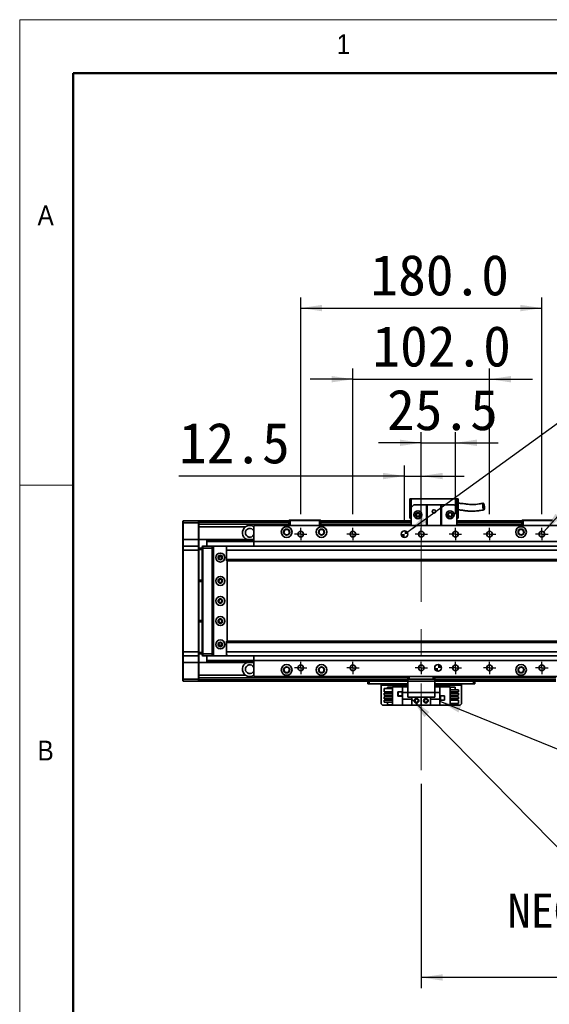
# Model space of a CAD drawing. Header units: millimetres. Extents: x 40 to 3320, y 40 to 2336.
# Tile 3 of 11: x 40 to 435, y 1600 to 2336. Entities that reach past the tile are written whole.
import ezdxf

# ---------------------------------------------------------------- set-up
doc = ezdxf.new("R2010")
doc.units = ezdxf.units.MM
doc.header["$LTSCALE"] = 8
doc.linetypes.add('CENTERX2', pattern=[20.32, 12.7, -2.54, 2.54, -2.54])
doc.layers.add('黑色实线', color=7, linetype='Continuous')
doc.styles.add('SLDTEXTSTYLE1', font='Gothic.ttf', dxfattribs={"width": 0.913})
doc.styles.add('SLDTEXTSTYLE8', font='txt')
doc.styles.add('SLDTEXTSTYLE9', font='txt', dxfattribs={"bigfont": 'bigfont'})
doc.dimstyles.new('SLDDIMSTYLE0', dxfattribs={"dimtxt": 30.4, "dimasz": 16, "dimexe": 0, "dimexo": 0.0625, "dimgap": 7.6, "dimtad": 2, "dimdec": 1, "dimrnd": 1e-09, "dimzin": 4, "dimdsep": 46, "dimtxsty": 'SLDTEXTSTYLE8', "dimsah": 1, "dimcen": 0.09, "dimadec": 0, "dimazin": 1, "dimtfac": 1, "dimtdec": 1, "dimtmove": 0, "dimatfit": 0, "dimfxl": 0, "dimfrac": 2, "dimtolj": 1, "dimtzin": 12, "dimarcsym": 0})
doc.dimstyles.new('SLDDIMSTYLE1', dxfattribs={"dimtxt": 30.4, "dimasz": 16, "dimexe": 0, "dimexo": 0.0625, "dimgap": 7.6, "dimtad": 2, "dimdec": 1, "dimrnd": 1e-09, "dimzin": 12, "dimdsep": 46, "dimtxsty": 'SLDTEXTSTYLE8', "dimsah": 1, "dimcen": 0.09, "dimadec": 0, "dimazin": 3, "dimtfac": 1, "dimtdec": 1, "dimtmove": 0, "dimatfit": 0, "dimfxl": 0, "dimfrac": 2, "dimtolj": 1, "dimtzin": 12, "dimarcsym": 0})
doc.dimstyles.new('SLDDIMSTYLE2', dxfattribs={"dimtxt": 0.18, "dimasz": 16, "dimexe": 0, "dimexo": 0.0625, "dimgap": 0, "dimtad": 0, "dimtih": 1, "dimtoh": 1, "dimdec": 0, "dimrnd": 1e-09, "dimzin": 0, "dimdsep": 46, "dimtxsty": 'Standard', "dimsah": 1, "dimcen": 0.09, "dimadec": 0, "dimazin": 0, "dimtfac": 16, "dimtdec": 0, "dimtofl": 0, "dimtmove": 0, "dimatfit": 3, "dimfxl": 0, "dimfrac": 2, "dimtolj": 1, "dimtzin": 0, "dimarcsym": 0})
doc.dimstyles.new('SLDDIMSTYLE3', dxfattribs={"dimtxt": 30.4, "dimasz": 16, "dimexe": 0, "dimexo": 0.0625, "dimgap": 7.6, "dimtad": 0, "dimtih": 1, "dimtoh": 1, "dimdec": 1, "dimrnd": 1e-09, "dimzin": 4, "dimdsep": 46, "dimtxsty": 'SLDTEXTSTYLE8', "dimsah": 1, "dimcen": 0, "dimadec": 0, "dimazin": 1, "dimtfac": 1, "dimtdec": 1, "dimtofl": 0, "dimtmove": 0, "dimatfit": 3, "dimfxl": 0, "dimfrac": 2, "dimtolj": 1, "dimtzin": 12, "dimarcsym": 0})
doc.dimstyles.new('SLDDIMSTYLE4', dxfattribs={"dimtxt": 30.4, "dimasz": 16, "dimexe": 0, "dimexo": 0.0625, "dimgap": 7.6, "dimtad": 0, "dimtih": 1, "dimtoh": 1, "dimdec": 1, "dimrnd": 1e-09, "dimzin": 12, "dimdsep": 46, "dimtxsty": 'SLDTEXTSTYLE8', "dimsah": 1, "dimcen": 0, "dimadec": 0, "dimazin": 3, "dimtfac": 1, "dimtdec": 1, "dimtofl": 0, "dimtmove": 0, "dimatfit": 3, "dimfxl": 0, "dimfrac": 2, "dimtolj": 1, "dimtzin": 12, "dimarcsym": 0})
doc.dimstyles.new('SLDDIMSTYLE5', dxfattribs={"dimtxt": 30.4, "dimasz": 16, "dimexe": 0, "dimexo": 0.0625, "dimgap": 7.6, "dimtad": 2, "dimdec": 1, "dimrnd": 1e-09, "dimzin": 4, "dimdsep": 46, "dimtxsty": 'SLDTEXTSTYLE8', "dimsah": 1, "dimcen": 0.09, "dimadec": 0, "dimazin": 1, "dimtfac": 1, "dimtdec": 1, "dimtofl": 0, "dimtmove": 0, "dimatfit": 3, "dimfxl": 0, "dimfrac": 2, "dimtolj": 1, "dimtzin": 12, "dimarcsym": 0})

# ---------------------------------------------------------------- blocks, each defined once
blk = doc.blocks.new('_D_14')
at = {"layer": '黑色实线'}
for p, q in [((288.8, 1966.33), (288.8, 2075.3)), ((390.8, 1966.33), (390.8, 2075.3)), ((288.8, 2067.3), (256.8, 2067.3)), ((288.8, 2067.3), (390.8, 2067.3)), ((390.8, 2067.3), (422.8, 2067.3))]:
    blk.add_line(p, q, dxfattribs=at)
for points in [[(288.8, 2067.3), (272.8, 2069.7), (272.8, 2064.9)], [(390.8, 2067.3), (406.8, 2064.9), (406.8, 2069.7)]]:
    blk.add_solid(points, dxfattribs=at)
at = {"layer": '黑色实线', "insert": (303.3, 2107.19), "char_height": 30.4, "attachment_point": 1, "style": 'SLDTEXTSTYLE8'}
blk.add_mtext('102.0', dxfattribs=at)
blk = doc.blocks.new('_D_15')
at = {"layer": '黑色实线'}
for p, q in [((249.8, 1966.33), (249.8, 2128.46)), ((429.8, 1966.33), (429.8, 2128.46)), ((249.8, 2120.46), (429.8, 2120.46))]:
    blk.add_line(p, q, dxfattribs=at)
for points in [[(249.8, 2120.46), (265.8, 2118.06), (265.8, 2122.86)], [(429.8, 2120.46), (413.8, 2122.86), (413.8, 2118.06)]]:
    blk.add_solid(points, dxfattribs=at)
at = {"layer": '黑色实线', "insert": (301.84, 2160.35), "char_height": 30.4, "attachment_point": 1, "style": 'SLDTEXTSTYLE8'}
blk.add_mtext('180.0', dxfattribs=at)
blk = doc.blocks.new('_D_16')
at = {"layer": '黑色实线'}
for p, q in [((339.8, 1966.33), (339.8, 2027.75)), ((365.3, 1966.33), (365.3, 2027.75)), ((339.8, 2019.75), (307.8, 2019.75)), ((339.8, 2019.75), (365.3, 2019.75)), ((365.3, 2019.75), (397.3, 2019.75))]:
    blk.add_line(p, q, dxfattribs=at)
for points in [[(339.8, 2019.75), (323.8, 2022.15), (323.8, 2017.35)], [(365.3, 2019.75), (381.3, 2017.35), (381.3, 2022.15)]]:
    blk.add_solid(points, dxfattribs=at)
at = {"layer": '黑色实线', "insert": (314.28, 2059.64), "char_height": 30.4, "attachment_point": 1, "style": 'SLDTEXTSTYLE8'}
blk.add_mtext('25.5', dxfattribs=at)
blk = doc.blocks.new('_D_17')
at = {"layer": '黑色实线'}
for p, q in [((327.3, 1961.69), (327.3, 2002.92)), ((339.8, 1966.33), (339.8, 2002.92)), ((327.3, 1994.92), (158.88, 1994.92)), ((327.3, 1994.92), (339.8, 1994.92)), ((339.8, 1994.92), (371.8, 1994.92))]:
    blk.add_line(p, q, dxfattribs=at)
for points in [[(327.3, 1994.92), (311.3, 1997.32), (311.3, 1992.52)], [(339.8, 1994.92), (355.8, 1992.52), (355.8, 1997.32)]]:
    blk.add_solid(points, dxfattribs=at)
at = {"layer": '黑色实线', "insert": (158.88, 2034.81), "char_height": 30.4, "attachment_point": 1, "style": 'SLDTEXTSTYLE8'}
blk.add_mtext('12.5', dxfattribs=at)
blk = doc.blocks.new('SW_SYMBOL_HOLE_DEPTH')
at = {"layer": '黑色实线', "color": 0}
for p, q in [((0, 7000), (6400, 7000)), ((3200, 7000), (3200, 600)), ((800, 4440), (3200, 600)), ((5600, 4440), (3200, 600))]:
    blk.add_line(p, q, dxfattribs=at)
blk = doc.blocks.new('_D_18')
at = {"layer": '黑色实线'}
for p, q in [((431.19, 1953.11), (490.17, 2019.75)), ((490.17, 2019.75), (522.17, 2019.75))]:
    blk.add_line(p, q, dxfattribs=at)
blk.add_solid([(431.19, 1953.11), (443.59, 1963.5), (440, 1966.68)], dxfattribs=at)
at = {"layer": '黑色实线', "xscale": 0.004985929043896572, "yscale": 0.004985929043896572, "zscale": 0.004985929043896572}
blk.add_blockref('SW_SYMBOL_HOLE_DEPTH', (652.43, 1999.62), dxfattribs=at)
at = {"layer": '黑色实线', "char_height": 30.4, "attachment_point": 1, "style": 'SLDTEXTSTYLE8'}
for s, insert in [('10×M5', (522.17, 2035.06)), ('10.0', (696.92, 2035.06))]:
    blk.add_mtext(s, dxfattribs=dict(at, insert=insert))
blk = doc.blocks.new('_D_19')
at = {"layer": '黑色实线'}
for p, q in [((329.32, 1953), (486.66, 2067.3)), ((486.66, 2067.3), (518.66, 2067.3))]:
    blk.add_line(p, q, dxfattribs=at)
blk.add_solid([(329.32, 1953), (343.68, 1960.47), (340.86, 1964.35)], dxfattribs=at)
at = {"layer": '黑色实线', "xscale": 0.004985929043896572, "yscale": 0.004985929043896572, "zscale": 0.004985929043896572}
blk.add_blockref('SW_SYMBOL_HOLE_DEPTH', (719.23, 2047.05), dxfattribs=at)
at = {"layer": '黑色实线', "char_height": 30.4, "attachment_point": 1, "style": 'SLDTEXTSTYLE8'}
for s, insert in [('2×', (518.66, 2082.49)), ('%%c', (568.39, 2082.19)), ('5.0', (615.36, 2082.49)), ('7.0', (763.73, 2082.49)), ('H7', (668.31, 2082.49))]:
    blk.add_mtext(s, dxfattribs=dict(at, insert=insert))
blk = doc.blocks.new('_D_20')
at = {"layer": '黑色实线'}
for p, q in [((2259.8, 1768.8), (2259.8, 1612.17)), ((339.8, 1764.95), (339.8, 1612.17)), ((2259.8, 1620.17), (339.8, 1620.17))]:
    blk.add_line(p, q, dxfattribs=at)
for points in [[(339.8, 1620.17), (355.8, 1617.77), (355.8, 1622.57)], [(2259.8, 1620.17), (2243.8, 1622.57), (2243.8, 1617.77)]]:
    blk.add_solid(points, dxfattribs=at)
at = {"layer": '黑色实线', "insert": (1237.87, 1660.06), "char_height": 30.4, "attachment_point": 1, "style": 'SLDTEXTSTYLE8'}
blk.add_mtext('1920.0', dxfattribs=at)
blk = doc.blocks.new('SW_NOTE_8')
at = {"layer": '黑色实线', "color": 0, "char_height": 25.4, "attachment_point": 2}
for s, insert, style in [('光电负限位', (82.04, 12.93), 'SLDTEXTSTYLE9'), ('NEGATIVE LIMIT SWITCH', (79.67, -20.66), 'SLDTEXTSTYLE8')]:
    blk.add_mtext(s, dxfattribs=dict(at, insert=insert, style=style))
blk = doc.blocks.new('SW_CENTERMARKSYMBOL_12')
at = {"layer": '黑色实线', "color": 0}
for p, q in [((-2.54, 0), (-4.64, 0)), ((0, 0), (-2.54, 0)), ((0, 2.54), (0, 4.64)), ((0, 0), (0, 2.54)), ((0, 0), (0, -2.54)), ((0, 0), (2.54, 0)), ((2.54, 0), (4.64, 0)), ((0, -2.54), (0, -4.64))]:
    blk.add_line(p, q, dxfattribs=at)
blk = doc.blocks.new('SW_CENTERMARKSYMBOL_13')
at = {"layer": '黑色实线', "color": 0}
for p, q in [((-2.54, 0), (-4.64, 0)), ((0, 0), (-2.54, 0)), ((0, 2.54), (0, 4.64)), ((0, 0), (0, 2.54)), ((0, 0), (0, -2.54)), ((0, 0), (2.54, 0)), ((2.54, 0), (4.64, 0)), ((0, -2.54), (0, -4.64))]:
    blk.add_line(p, q, dxfattribs=at)
blk = doc.blocks.new('SW_CENTERMARKSYMBOL_14')
at = {"layer": '黑色实线', "color": 0}
for p, q in [((-2.54, 0), (-4.64, 0)), ((0, 0), (-2.54, 0)), ((0, 2.54), (0, 4.64)), ((0, 0), (0, 2.54)), ((0, 0), (0, -2.54)), ((0, 0), (2.54, 0)), ((2.54, 0), (4.64, 0)), ((0, -2.54), (0, -4.64))]:
    blk.add_line(p, q, dxfattribs=at)
blk = doc.blocks.new('SW_CENTERMARKSYMBOL_15')
at = {"layer": '黑色实线', "color": 0}
for p, q in [((-2.54, 0), (-4.64, 0)), ((0, 0), (-2.54, 0)), ((0, 2.54), (0, 4.64)), ((0, 0), (0, 2.54)), ((0, 0), (0, -2.54)), ((0, 0), (2.54, 0)), ((2.54, 0), (4.64, 0)), ((0, -2.54), (0, -4.64))]:
    blk.add_line(p, q, dxfattribs=at)
blk = doc.blocks.new('SW_CENTERMARKSYMBOL_16')
at = {"layer": '黑色实线', "color": 0}
for p, q in [((-2.54, 0), (-4.64, 0)), ((0, 0), (-2.54, 0)), ((0, 2.54), (0, 4.64)), ((0, 0), (0, 2.54)), ((0, 0), (0, -2.54)), ((0, 0), (2.54, 0)), ((2.54, 0), (4.64, 0)), ((0, -2.54), (0, -4.64))]:
    blk.add_line(p, q, dxfattribs=at)
blk = doc.blocks.new('SW_CENTERMARKSYMBOL_17')
at = {"layer": '黑色实线', "color": 0}
for p, q in [((-2.54, 0), (-4.64, 0)), ((0, 0), (-2.54, 0)), ((0, 2.54), (0, 4.64)), ((0, 0), (0, 2.54)), ((0, 0), (0, -2.54)), ((0, 0), (2.54, 0)), ((2.54, 0), (4.64, 0)), ((0, -2.54), (0, -4.64))]:
    blk.add_line(p, q, dxfattribs=at)
blk = doc.blocks.new('SW_CENTERMARKSYMBOL_18')
at = {"layer": '黑色实线', "color": 0}
for p, q in [((-2.54, 0), (-4.64, 0)), ((0, 0), (-2.54, 0)), ((0, 2.54), (0, 4.64)), ((0, 0), (0, 2.54)), ((0, 0), (0, -2.54)), ((0, 0), (2.54, 0)), ((2.54, 0), (4.64, 0)), ((0, -2.54), (0, -4.64))]:
    blk.add_line(p, q, dxfattribs=at)
blk = doc.blocks.new('SW_CENTERMARKSYMBOL_19')
at = {"layer": '黑色实线', "color": 0}
for p, q in [((-2.54, 0), (-4.64, 0)), ((0, 0), (-2.54, 0)), ((0, 2.54), (0, 4.64)), ((0, 0), (0, 2.54)), ((0, 0), (0, -2.54)), ((0, 0), (2.54, 0)), ((2.54, 0), (4.64, 0)), ((0, -2.54), (0, -4.64))]:
    blk.add_line(p, q, dxfattribs=at)
blk = doc.blocks.new('SW_CENTERMARKSYMBOL_20')
at = {"layer": '黑色实线', "color": 0}
for p, q in [((-2.54, 0), (-4.64, 0)), ((0, 0), (-2.54, 0)), ((0, 2.54), (0, 4.64)), ((0, 0), (0, 2.54)), ((0, 0), (0, -2.54)), ((0, 0), (2.54, 0)), ((2.54, 0), (4.64, 0)), ((0, -2.54), (0, -4.64))]:
    blk.add_line(p, q, dxfattribs=at)
blk = doc.blocks.new('SW_CENTERMARKSYMBOL_21')
at = {"layer": '黑色实线', "color": 0}
for p, q in [((-2.54, 0), (-4.64, 0)), ((0, 0), (-2.54, 0)), ((0, 2.54), (0, 4.64)), ((0, 0), (0, 2.54)), ((0, 0), (0, -2.54)), ((0, 0), (2.54, 0)), ((2.54, 0), (4.64, 0)), ((0, -2.54), (0, -4.64))]:
    blk.add_line(p, q, dxfattribs=at)
blk = doc.blocks.new('SW_CENTERMARKSYMBOL_22')
at = {"layer": '黑色实线', "color": 0}
for p, q in [((-2.54, 0), (-4.64, 0)), ((0, 0), (-2.54, 0)), ((0, 2.54), (0, 4.64)), ((0, 0), (0, 2.54)), ((0, 0), (0, -2.54)), ((0, 0), (2.54, 0)), ((2.54, 0), (4.64, 0)), ((0, -2.54), (0, -4.64))]:
    blk.add_line(p, q, dxfattribs=at)
blk = doc.blocks.new('SW_CENTERMARKSYMBOL_23')
at = {"layer": '黑色实线', "color": 0}
for p, q in [((-2.54, 0), (-4.64, 0)), ((0, 0), (-2.54, 0)), ((0, 2.54), (0, 4.64)), ((0, 0), (0, 2.54)), ((0, 0), (0, -2.54)), ((0, 0), (2.54, 0)), ((2.54, 0), (4.64, 0)), ((0, -2.54), (0, -4.64))]:
    blk.add_line(p, q, dxfattribs=at)
blk = doc.blocks.new('SW_DOWELSYMBOL_2')
at = {"linetype": 'Continuous', "lineweight": 18}
h = blk.add_hatch(color=0, dxfattribs=at)
edge = h.paths.add_edge_path(flags=0)
edge.add_arc((0, 0), 2.5, 180, 270)
edge.add_line((0, -2.5), (0, 0))
edge.add_line((0, 0), (-2.5, 0))
h = blk.add_hatch(color=0, dxfattribs=at)
edge = h.paths.add_edge_path(flags=0)
edge.add_arc((0, 0), 2.5, 0, 90)
edge.add_line((0, 2.5), (0, 0))
edge.add_line((0, 0), (2.5, 0))
at = {"layer": '黑色实线', "color": 0}
blk.add_circle((0, 0), 2.5, dxfattribs=at)
blk = doc.blocks.new('SW_DOWELSYMBOL_3')
at = {"linetype": 'Continuous', "lineweight": 18}
h = blk.add_hatch(color=0, dxfattribs=at)
edge = h.paths.add_edge_path(flags=0)
edge.add_arc((0, 0), 2.5, 180, 270)
edge.add_line((0, -2.5), (0, 0))
edge.add_line((0, 0), (-2.5, 0))
h = blk.add_hatch(color=0, dxfattribs=at)
edge = h.paths.add_edge_path(flags=0)
edge.add_arc((0, 0), 2.5, 0, 90)
edge.add_line((0, 2.5), (0, 0))
edge.add_line((0, 0), (2.5, 0))
at = {"layer": '黑色实线', "color": 0}
blk.add_circle((0, 0), 2.5, dxfattribs=at)

msp = doc.modelspace()

# ---------------------------------------------------------------- linework, layer by layer
at = {"color": 7, "linetype": 'Continuous', "lineweight": 18}
for p, q in [((3320, 2336), (40, 2336)), ((40, 2336), (40, 40)), ((80, 2296), (3280, 2296)), ((80, 2296), (80, 80)), ((80, 1988), (40, 1988))]:
    msp.add_line(p, q, dxfattribs=at)
at = {"color": 7, "linetype": 'Continuous', "lineweight": 50}
for p, q in [((3280, 2296), (80, 2296)), ((80, 2296), (80, 80))]:
    msp.add_line(p, q, dxfattribs=at)
at = {"color": 7, "linetype": 'Continuous', "lineweight": 35}
for p, q in [((331.3, 1977.83), (332.3, 1977.83)), ((331.3, 1977.83), (331.3, 1963.43)), ((332.3, 1971.43), (332.3, 1977.83)), ((332.3, 1977.83), (366.3, 1977.83)), ((334.3, 1973.43), (332.3, 1971.43)), ((334.3, 1973.43), (343.8, 1973.43)), ((343.8, 1958.03), (343.8, 1973.43)), ((343.8, 1973.43), (344.3, 1973.43)), ((344.3, 1973.43), (344.3, 1958.03)), ((354.3, 1973.43), (344.3, 1973.43)), ((354.3, 1958.03), (354.3, 1973.43)), ((354.3, 1973.43), (354.8, 1973.43)), ((354.8, 1973.43), (354.8, 1958.03)), ((354.8, 1973.43), (364.3, 1973.43)), ((366.3, 1971.43), (364.3, 1973.43)), ((366.3, 1977.83), (367.3, 1977.83)), ((366.3, 1977.83), (366.3, 1971.43)), ((367.3, 1963.43), (367.3, 1977.83)), ((332.3, 1971.43), (332.3, 1958.03)), ((366.3, 1971.43), (366.3, 1958.03)), ((161.8, 1961.23), (162.1, 1961.53)), ((161.8, 1960.03), (161.8, 1961.23)), ((161.8, 1960.03), (162.1, 1960.03)), ((161.8, 1947.53), (161.8, 1960.03)), ((162.1, 1961.53), (162.1, 1960.03)), ((162.1, 1961.53), (173.5, 1961.53)), ((173.5, 1960.03), (162.1, 1960.03)), ((162.1, 1960.03), (162.1, 1947.53)), ((173.5, 1960.03), (173.5, 1961.53)), ((173.5, 1961.53), (173.8, 1961.23)), ((173.5, 1960.03), (173.8, 1960.03)), ((173.5, 1947.53), (173.5, 1960.03)), ((240.8, 1961.53), (173.8, 1961.53)), ((173.8, 1961.53), (173.8, 1961.23)), ((173.8, 1961.23), (173.8, 1960.03)), ((240.8, 1961.03), (173.8, 1961.03)), ((173.8, 1960.03), (173.8, 1947.53)), ((240.8, 1959.03), (173.8, 1959.03)), ((464.8, 1958.03), (214.8, 1958.03)), ((214.8, 1958.03), (214.8, 1946.03)), ((240.8, 1961.73), (241.1, 1962.03)), ((241.8, 1961.73), (240.8, 1961.73)), ((240.8, 1958.03), (240.8, 1961.73)), ((241.1, 1962.03), (241.93, 1962.03)), ((241.8, 1961.73), (241.93, 1962.03)), ((241.8, 1961.73), (241.8, 1958.03)), ((263.8, 1961.73), (241.8, 1961.73)), ((241.93, 1962.03), (263.68, 1962.03)), ((263.68, 1962.03), (264.5, 1962.03)), ((263.8, 1961.73), (263.68, 1962.03)), ((264.8, 1961.73), (263.8, 1961.73)), ((263.8, 1958.03), (263.8, 1961.73)), ((264.5, 1962.03), (264.8, 1961.73)), ((264.8, 1961.73), (264.8, 1958.03)), ((332.3, 1961.53), (264.8, 1961.53)), ((332.3, 1961.03), (264.8, 1961.03)), ((332.3, 1959.03), (264.8, 1959.03)), ((269.8, 1961.33), (332.3, 1961.33)), ((269.8, 1961.33), (269.8, 1961.13)), ((269.8, 1961.13), (332.3, 1961.13)), ((269.8, 1961.03), (269.8, 1961.13)), ((331.3, 1963.43), (332.3, 1963.43)), ((366.3, 1963.43), (367.3, 1963.43)), ((414.8, 1961.53), (366.3, 1961.53)), ((366.3, 1961.33), (414.8, 1961.33)), ((366.3, 1961.13), (414.8, 1961.13)), ((414.8, 1961.03), (366.3, 1961.03)), ((414.8, 1959.03), (366.3, 1959.03)), ((414.8, 1961.73), (415.1, 1962.03)), ((414.8, 1958.03), (414.8, 1961.73)), ((415.8, 1961.73), (414.8, 1961.73)), ((415.1, 1962.03), (415.93, 1962.03)), ((415.8, 1961.73), (415.93, 1962.03)), ((415.8, 1961.73), (415.8, 1958.03)), ((437.8, 1961.73), (415.8, 1961.73)), ((415.93, 1962.03), (437.68, 1962.03)), ((208.63, 1957.03), (173.8, 1957.03)), ((161.8, 1947.53), (162.1, 1947.53)), ((161.8, 1942.23), (161.8, 1947.53)), ((162.1, 1947.53), (162.1, 1942.53)), ((173.5, 1947.53), (162.1, 1947.53)), ((173.5, 1942.53), (173.5, 1947.53)), ((173.5, 1947.53), (173.8, 1947.53)), ((173.8, 1947.53), (173.8, 1942.23)), ((179.8, 1947.53), (173.8, 1947.53)), ((179.8, 1947.53), (214.8, 1947.53)), ((179.8, 1947.53), (179.8, 1947.24)), ((179.8, 1947.24), (214.8, 1947.24)), ((179.8, 1947.24), (179.8, 1946.34)), ((179.8, 1946.34), (214.8, 1946.34)), ((179.8, 1946.34), (179.8, 1946.04)), ((179.8, 1946.04), (214.8, 1946.04)), ((179.8, 1946.04), (179.8, 1942.53)), ((214.08, 1947.53), (214.8, 1947.92)), ((464.8, 1946.03), (214.8, 1946.03)), ((214.8, 1946.03), (214.8, 1942.53)), ((162.1, 1942.53), (161.8, 1942.23)), ((161.8, 1939.53), (161.8, 1942.23)), ((162.1, 1939.53), (161.8, 1939.53)), ((161.8, 1863.53), (161.8, 1939.53)), ((162.1, 1942.53), (162.1, 1939.53)), ((162.1, 1942.53), (173.5, 1942.53)), ((162.1, 1939.53), (162.1, 1863.53)), ((173.5, 1939.53), (162.1, 1939.53)), ((173.5, 1939.53), (173.5, 1942.53)), ((173.5, 1942.53), (173.8, 1942.23)), ((173.5, 1863.53), (173.5, 1939.53)), ((173.5, 1939.53), (173.8, 1939.53)), ((173.8, 1942.23), (173.8, 1939.53)), ((173.8, 1941.03), (176.3, 1941.03)), ((176.3, 1940.03), (173.8, 1940.03)), ((173.8, 1939.53), (173.8, 1863.53)), ((176.3, 1942.23), (176.6, 1942.53)), ((176.3, 1941.03), (176.3, 1942.23)), ((176.3, 1862.03), (176.3, 1941.03)), ((176.3, 1941.03), (176.6, 1941.03)), ((176.6, 1942.53), (176.6, 1941.03)), ((176.6, 1942.53), (183.8, 1942.53)), ((176.6, 1941.03), (176.6, 1862.03)), ((183.8, 1941.03), (176.6, 1941.03)), ((183.8, 1942.53), (183.8, 1941.03)), ((183.8, 1942.53), (185.3, 1942.53)), ((185, 1942.23), (183.8, 1942.23)), ((183.8, 1941.03), (183.8, 1862.03)), ((184.8, 1940.53), (184.3, 1940.53)), ((184.3, 1940.53), (184.3, 1862.53)), ((185.3, 1942.53), (184.8, 1942.03)), ((184.8, 1942.03), (184.8, 1861.03)), ((194.3, 1942.53), (185.3, 1942.53)), ((194.8, 1942.03), (194.3, 1942.53)), ((2405.3, 1942.53), (194.3, 1942.53)), ((194.3, 1941.9), (194.3, 1939.53)), ((2405.3, 1939.53), (194.3, 1939.53)), ((194.3, 1939.53), (194.3, 1932.53)), ((194.8, 1941.9), (194.8, 1942.03)), ((190.95, 1934.53), (188.66, 1934.53)), ((2405.3, 1932.53), (194.3, 1932.53)), ((194.3, 1932.53), (194.3, 1931.53)), ((194.3, 1931.53), (2405.3, 1931.53)), ((194.8, 1871.53), (194.8, 1931.53)), ((173.8, 1917.03), (176.3, 1917.03)), ((176.3, 1916.03), (173.8, 1916.03)), ((173.8, 1887.03), (176.3, 1887.03)), ((176.3, 1886.03), (173.8, 1886.03)), ((2405.3, 1871.53), (194.3, 1871.53)), ((194.3, 1871.53), (194.3, 1870.53)), ((2405.3, 1870.53), (194.3, 1870.53)), ((194.3, 1870.53), (194.3, 1863.53)), ((162.1, 1863.53), (161.8, 1863.53)), ((161.8, 1860.83), (161.8, 1863.53)), ((162.1, 1863.53), (173.5, 1863.53)), ((162.1, 1863.53), (162.1, 1860.53)), ((173.5, 1863.53), (173.8, 1863.53)), ((173.5, 1860.53), (173.5, 1863.53)), ((173.8, 1863.53), (173.8, 1860.83)), ((173.8, 1863.03), (176.3, 1863.03)), ((176.3, 1862.03), (173.8, 1862.03)), ((176.3, 1862.03), (176.6, 1862.03)), ((176.3, 1860.83), (176.3, 1862.03)), ((176.6, 1862.03), (183.8, 1862.03)), ((176.6, 1862.03), (176.6, 1860.53)), ((183.8, 1862.03), (183.8, 1860.53)), ((184.3, 1862.53), (184.8, 1862.53)), ((188.66, 1868.53), (190.95, 1868.53)), ((2405.3, 1863.53), (194.3, 1863.53)), ((194.3, 1863.53), (194.3, 1861.17)), ((162.1, 1860.53), (161.8, 1860.83)), ((161.8, 1855.53), (161.8, 1860.83)), ((162.1, 1855.53), (161.8, 1855.53)), ((161.8, 1843.03), (161.8, 1855.53)), ((173.5, 1860.53), (162.1, 1860.53)), ((162.1, 1860.53), (162.1, 1855.53)), ((173.5, 1855.53), (162.1, 1855.53)), ((162.1, 1855.53), (162.1, 1843.03)), ((173.5, 1860.53), (173.8, 1860.83)), ((173.5, 1855.53), (173.5, 1860.53)), ((173.8, 1855.53), (173.5, 1855.53)), ((173.5, 1843.03), (173.5, 1855.53)), ((173.8, 1860.83), (173.8, 1855.53)), ((179.8, 1855.54), (173.8, 1855.54)), ((173.8, 1855.53), (173.8, 1843.03)), ((176.3, 1860.83), (176.6, 1860.53)), ((183.8, 1860.53), (176.6, 1860.53)), ((179.8, 1860.53), (179.8, 1857.02)), ((179.8, 1857.02), (214.8, 1857.02)), ((179.8, 1857.02), (179.8, 1856.73)), ((179.8, 1856.73), (214.8, 1856.73)), ((179.8, 1856.73), (179.8, 1855.83)), ((179.8, 1855.83), (214.8, 1855.83)), ((179.8, 1855.83), (179.8, 1855.54)), ((179.8, 1855.54), (214.8, 1855.54)), ((183.8, 1860.83), (185, 1860.83)), ((185.3, 1860.53), (183.8, 1860.53)), ((184.8, 1861.03), (185.3, 1860.53)), ((185.3, 1860.53), (194.3, 1860.53)), ((194.3, 1860.53), (194.8, 1861.03)), ((2405.3, 1860.53), (194.3, 1860.53)), ((194.8, 1861.03), (194.8, 1861.17)), ((214.08, 1855.54), (214.8, 1855.14)), ((214.8, 1860.53), (214.8, 1857.03)), ((464.8, 1857.03), (214.8, 1857.03)), ((214.8, 1857.03), (214.8, 1845.03)), ((162.1, 1843.03), (161.8, 1843.03)), ((161.8, 1841.83), (161.8, 1843.03)), ((162.1, 1841.53), (161.8, 1841.83)), ((162.1, 1843.03), (173.5, 1843.03)), ((162.1, 1843.03), (162.1, 1841.53)), ((173.5, 1841.53), (162.1, 1841.53)), ((173.8, 1843.03), (173.5, 1843.03)), ((173.5, 1841.53), (173.5, 1843.03)), ((173.8, 1841.83), (173.5, 1841.53)), ((208.63, 1846.04), (173.8, 1846.04)), ((329.8, 1844.04), (173.8, 1844.04)), ((173.8, 1843.03), (173.8, 1841.83)), ((173.8, 1841.83), (173.8, 1841.53)), ((329.8, 1841.53), (173.8, 1841.53)), ((464.8, 1845.03), (214.8, 1845.03)), ((299.8, 1839.53), (299.8, 1841.53)), ((300.8, 1841.53), (300.8, 1839.53)), ((329.8, 1843.03), (329.8, 1845.03)), ((330.8, 1843.03), (329.8, 1843.03)), ((329.8, 1841.53), (329.8, 1843.03)), ((349.8, 1841.53), (329.8, 1841.53)), ((329.8, 1841.53), (329.8, 1833.03)), ((330.8, 1845.03), (330.8, 1843.03)), ((348.8, 1843.03), (330.8, 1843.03)), ((348.8, 1843.03), (348.8, 1845.03)), ((349.8, 1843.03), (348.8, 1843.03)), ((349.8, 1845.03), (349.8, 1843.03)), ((440.3, 1844.04), (349.8, 1844.04)), ((349.8, 1843.03), (349.8, 1841.53)), ((349.8, 1841.53), (349.8, 1833.03)), ((440.3, 1841.53), (349.8, 1841.53)), ((378.8, 1839.53), (378.8, 1841.53)), ((379.8, 1841.53), (379.8, 1839.53)), ((300.8, 1839.53), (299.8, 1839.53)), ((329.8, 1839.53), (300.8, 1839.53)), ((309.8, 1839.53), (309.8, 1838.53)), ((309.8, 1824.73), (309.8, 1838.53)), ((312.1, 1836.09), (318.3, 1836.09)), ((312.1, 1833.59), (312.1, 1836.09)), ((312.1, 1833.59), (318.3, 1833.59)), ((312.1, 1831.05), (312.1, 1832.55)), ((312.1, 1832.55), (318.3, 1832.55)), ((314.5, 1836.09), (314.5, 1837.03)), ((314.5, 1837.03), (318.3, 1837.03)), ((314.5, 1832.55), (314.5, 1833.59)), ((318.3, 1823.73), (318.3, 1837.33)), ((318.3, 1837.33), (325.85, 1837.33)), ((325.6, 1833.63), (322.4, 1833.63)), ((322.4, 1833.63), (322.4, 1830.43)), ((322.5, 1833.53), (322.5, 1830.53)), ((325.5, 1833.53), (322.5, 1833.53)), ((325.5, 1830.53), (325.5, 1833.53)), ((325.6, 1830.43), (325.6, 1833.63)), ((325.85, 1837.33), (325.85, 1833.03)), ((329.8, 1837.33), (325.85, 1837.33)), ((329.8, 1833.03), (325.85, 1833.03)), ((325.85, 1828.03), (325.85, 1833.03)), ((329.8, 1833.03), (349.8, 1833.03)), ((329.8, 1829.53), (329.8, 1833.03)), ((378.8, 1839.53), (349.8, 1839.53)), ((353.75, 1837.33), (349.8, 1837.33)), ((353.75, 1833.03), (349.8, 1833.03)), ((349.8, 1833.03), (349.8, 1829.53)), ((353.75, 1833.03), (353.75, 1837.33)), ((361.3, 1837.33), (353.75, 1837.33)), ((353.75, 1833.03), (353.75, 1828.03)), ((361.3, 1837.33), (361.3, 1823.73)), ((365.1, 1837.03), (361.3, 1837.03)), ((367.5, 1835.09), (361.3, 1835.09)), ((367.5, 1833.59), (361.3, 1833.59)), ((367.5, 1832.55), (361.3, 1832.55)), ((365.1, 1837.03), (365.1, 1835.09)), ((365.1, 1833.59), (365.1, 1832.55)), ((367.5, 1835.09), (367.5, 1833.59)), ((367.5, 1832.55), (367.5, 1831.05)), ((369.8, 1838.53), (369.8, 1839.53)), ((369.8, 1838.53), (369.8, 1824.73)), ((379.8, 1839.53), (378.8, 1839.53)), ((312.1, 1831.05), (318.3, 1831.05)), ((312.1, 1828.51), (312.1, 1830.01)), ((312.1, 1830.01), (318.3, 1830.01)), ((312.1, 1828.51), (318.3, 1828.51)), ((312.1, 1825.97), (312.1, 1827.47)), ((312.1, 1827.47), (318.3, 1827.47)), ((312.1, 1825.97), (318.3, 1825.97)), ((314.5, 1830.01), (314.5, 1831.05)), ((314.5, 1827.47), (314.5, 1828.51)), ((314.5, 1824.03), (314.5, 1825.97)), ((322.4, 1830.43), (325.6, 1830.43)), ((322.5, 1830.53), (325.5, 1830.53)), ((325.85, 1828.03), (332.8, 1828.03)), ((325.85, 1828.03), (325.85, 1823.73)), ((349.8, 1829.53), (329.8, 1829.53)), ((332.8, 1829.53), (332.8, 1828.03)), ((332.8, 1823.73), (332.8, 1828.03)), ((339.8, 1823.73), (339.8, 1829.53)), ((346.8, 1828.03), (346.8, 1829.53)), ((346.8, 1828.03), (353.75, 1828.03)), ((346.8, 1828.03), (346.8, 1823.73)), ((353.75, 1823.73), (353.75, 1828.03)), ((357.2, 1830.63), (354, 1830.63)), ((354, 1830.63), (354, 1827.43)), ((354, 1827.43), (357.2, 1827.43)), ((354.1, 1830.53), (354.1, 1827.53)), ((357.1, 1830.53), (354.1, 1830.53)), ((354.1, 1827.53), (357.1, 1827.53)), ((357.1, 1827.53), (357.1, 1830.53)), ((357.2, 1827.43), (357.2, 1830.63)), ((367.5, 1831.05), (361.3, 1831.05)), ((367.5, 1830.01), (361.3, 1830.01)), ((367.5, 1828.51), (361.3, 1828.51)), ((367.5, 1827.47), (361.3, 1827.47)), ((365.1, 1831.05), (365.1, 1830.01)), ((365.1, 1828.51), (365.1, 1827.47)), ((367.5, 1830.01), (367.5, 1828.51)), ((367.5, 1827.47), (367.5, 1824.97)), ((309.8, 1824.73), (310.8, 1823.73)), ((318.3, 1823.73), (310.8, 1823.73)), ((314.5, 1824.03), (318.3, 1824.03)), ((318.3, 1823.73), (325.85, 1823.73)), ((325.85, 1823.73), (332.8, 1823.73)), ((339.8, 1823.73), (332.8, 1823.73)), ((339.8, 1823.73), (346.8, 1823.73)), ((346.8, 1823.73), (353.75, 1823.73)), ((361.3, 1823.73), (353.75, 1823.73)), ((367.5, 1824.97), (361.3, 1824.97)), ((365.1, 1824.03), (361.3, 1824.03)), ((368.8, 1823.73), (361.3, 1823.73)), ((365.1, 1824.97), (365.1, 1824.03)), ((368.8, 1823.73), (369.8, 1824.73))]:
    msp.add_line(p, q, dxfattribs=at)
at = {"color": 8, "linetype": 'Continuous', "lineweight": 35}
for p, q in [((240.8, 1960.53), (173.8, 1960.53)), ((332.3, 1960.53), (264.8, 1960.53)), ((414.8, 1960.53), (366.3, 1960.53)), ((329.8, 1842.53), (173.8, 1842.53)), ((440.3, 1842.53), (349.8, 1842.53)), ((309.8, 1838.53), (329.8, 1838.53)), ((349.8, 1838.53), (369.8, 1838.53))]:
    msp.add_line(p, q, dxfattribs=at)
at = {"color": 7, "linetype": 'Continuous', "lineweight": 35, "flags": 128}
msp.add_lwpolyline([(216.44, 1957.96), (216.44, 1958.28), (216.36, 1958.64), (216.14, 1958.87), (215.82, 1958.98), (215.41, 1959.02), (214.9, 1959.03), (214.35, 1959.02), (213.85, 1958.99), (213.48, 1958.88), (213.26, 1958.67), (213.17, 1958.37), (213.15, 1957.94), (213.15, 1957.87), (213.15, 1957.87)], dxfattribs=at)
at = {"color": 7, "linetype": 'Continuous', "lineweight": 35}
for centre, radius in [((337.3, 1965.93), 3), ((337.3, 1965.93), 1.7), ((337.3, 1965.93), 1.6), ((349.3, 1968.43), 1.25), ((361.3, 1965.93), 3), ((361.3, 1965.93), 1.7), ((361.3, 1965.93), 1.6), ((239.3, 1953.04), 4), ((239.3, 1953.04), 2.25), ((239.3, 1953.04), 2), ((249.8, 1951.53), 2.1), ((265.3, 1953.04), 4), ((265.3, 1953.04), 2.25), ((265.3, 1953.04), 2), ((288.8, 1951.53), 2.1), ((327.3, 1951.53), 2.5), ((339.8, 1951.53), 2.1), ((365.3, 1951.53), 2.1), ((390.8, 1951.53), 2.1), ((414.3, 1953.04), 4), ((414.3, 1953.04), 2.25), ((414.3, 1953.04), 2), ((429.8, 1951.53), 2.1), ((189.8, 1934.03), 3.36), ((189.8, 1934.03), 1.7), ((189.8, 1934.03), 1.6), ((189.8, 1934.03), 1.25), ((189.8, 1916.53), 3.36), ((189.8, 1916.53), 1.7), ((189.8, 1916.53), 1.6), ((189.8, 1916.53), 1.25), ((189.8, 1901.53), 3.36), ((189.8, 1901.53), 1.7), ((189.8, 1901.53), 1.6), ((189.8, 1901.53), 1.25), ((189.8, 1886.53), 3.36), ((189.8, 1886.53), 1.7), ((189.8, 1886.53), 1.6), ((189.8, 1886.53), 1.25), ((189.8, 1869.03), 3.36), ((189.8, 1869.03), 1.7), ((189.8, 1869.03), 1.6), ((189.8, 1869.03), 1.25), ((239.3, 1850.03), 4), ((239.3, 1850.03), 2.25), ((239.3, 1850.03), 2), ((249.8, 1851.53), 2.1), ((265.3, 1850.03), 4), ((265.3, 1850.03), 2.25), ((265.3, 1850.03), 2), ((288.8, 1851.53), 2.1), ((339.8, 1851.53), 2.1), ((352.3, 1851.53), 2.5), ((365.3, 1851.53), 2.1), ((390.8, 1851.53), 2.1), ((414.3, 1850.03), 4), ((414.3, 1850.03), 2.25), ((414.3, 1850.03), 2), ((429.8, 1851.53), 2.1), ((336.3, 1827.03), 1.75), ((336.3, 1827.03), 1.25), ((343.3, 1827.03), 1.75), ((343.3, 1827.03), 1.25)]:
    msp.add_circle(centre, radius, dxfattribs=at)
for centre, radius, start, end in [((211.8, 1952.53), 5.5, 125.18979, 245.50882), ((211.8, 1952.53), 3.3, 24.61998, 335.38002), ((211.8, 1850.53), 5.5, 114.49118, 234.81021), ((211.8, 1850.53), 3.3, 24.61998, 335.38002)]:
    msp.add_arc(centre, radius, start, end, dxfattribs=at)
for points, knots in [([(386.04, 1974.59), (385, 1974.42), (383.18, 1974.13), (380.8, 1973.76), (378.99, 1973.62), (377.41, 1973.59), (375.64, 1973.67), (373.78, 1973.89), (371.88, 1974.18), (370.36, 1974.4), (368.94, 1974.53), (368, 1974.58), (367.44, 1974.56), (367.3, 1974.56)], [0, 0, 0, 0, 0.172822, 0.301209, 0.394507, 0.462198, 0.550303, 0.67044, 0.754268, 0.853136, 0.912497, 0.977887, 1, 1, 1, 1]), ([(385.66, 1973.42), (385.69, 1973.67), (385.74, 1974.17), (385.92, 1974.58), (386.14, 1974.62), (386.37, 1974.34), (386.59, 1973.83), (386.78, 1973.13), (386.92, 1972.33), (386.99, 1971.49), (387, 1970.71), (386.93, 1970.09), (386.78, 1969.7), (386.59, 1969.61), (386.38, 1969.71), (386.2, 1970.06), (386.03, 1970.59), (385.87, 1971.32), (385.76, 1972.07), (385.69, 1972.61), (385.66, 1972.87), (385.65, 1972.96), (385.65, 1972.98), (385.65, 1973.05), (385.65, 1973.21), (385.66, 1973.34), (385.66, 1973.42)], [0, 0, 0, 0, 0.0648171, 0.1297788, 0.1897321, 0.2426179, 0.294413, 0.3462427, 0.398724, 0.4521995, 0.5066008, 0.561452, 0.6160515, 0.6697721, 0.7270686, 0.7653772, 0.8036909, 0.8589087, 0.9142287, 0.9495542, 0.9640009, 0.9648506, 0.9657587, 0.96871, 0.980528, 1, 1, 1, 1]), ([(337.09, 1964.8), (336.96, 1964.83), (336.7, 1964.87), (336.36, 1965.09), (336.1, 1965.41), (335.96, 1965.81), (335.94, 1966.26), (336.08, 1966.69), (336.34, 1967.07), (336.58, 1967.23), (336.7, 1967.31)], [0, 0, 0, 0, 0.115352, 0.231254, 0.351777, 0.477009, 0.606522, 0.740244, 0.878359, 1, 1, 1, 1]), ([(337.3, 1964.78), (337.31, 1964.78), (337.43, 1964.78), (337.66, 1964.82), (337.98, 1964.98), (338.23, 1965.23), (338.4, 1965.54), (338.47, 1965.89), (338.43, 1966.24), (338.29, 1966.56), (338.05, 1966.83), (337.75, 1967.01), (337.4, 1967.1), (337.05, 1967.07), (336.72, 1966.95), (336.44, 1966.73), (336.25, 1966.43), (336.15, 1966.09), (336.15, 1965.74), (336.26, 1965.4), (336.47, 1965.12), (336.75, 1964.9), (336.98, 1964.84), (337.09, 1964.8)], [0, 0, 0, 0, 0.001719, 0.051636, 0.101551, 0.151461, 0.201377, 0.251293, 0.301209, 0.35112, 0.401031, 0.45095, 0.500863, 0.550775, 0.600687, 0.650601, 0.700518, 0.750434, 0.800345, 0.850259, 0.900174, 0.95009, 1, 1, 1, 1]), ([(337.91, 1967.31), (338.04, 1967.22), (338.31, 1967.03), (338.57, 1966.61), (338.68, 1966.13), (338.61, 1965.66), (338.4, 1965.26), (338.08, 1964.96), (337.76, 1964.83), (337.57, 1964.81), (337.51, 1964.8)], [0, 0, 0, 0, 0.1407984, 0.2880647, 0.4304368, 0.5679421, 0.7005942, 0.8284722, 0.9515826, 1, 1, 1, 1]), ([(361.17, 1964.8), (361.12, 1964.8), (360.92, 1964.81), (360.6, 1964.92), (360.26, 1965.19), (360.02, 1965.58), (359.93, 1966.04), (360, 1966.52), (360.24, 1966.96), (360.51, 1967.2), (360.68, 1967.29), (360.7, 1967.31)], [0, 0, 0, 0, 0.048839, 0.168025, 0.291924, 0.420546, 0.553963, 0.692171, 0.834936, 0.981918, 1, 1, 1, 1]), ([(361.09, 1964.8), (360.96, 1964.84), (360.71, 1964.92), (360.44, 1965.15), (360.27, 1965.4), (360.17, 1965.67), (360.15, 1965.88), (360.15, 1966.01), (360.16, 1966.03), (360.16, 1966.04), (360.16, 1966.04), (360.16, 1966.04), (360.16, 1966.04), (360.16, 1966.04)], [0, 0, 0, 0, 0.2369273, 0.4416971, 0.6142411, 0.7545115, 0.9380815, 0.9829676, 0.9897868, 0.9952062, 0.9975514, 0.9997681, 1, 1, 1, 1]), ([(361.51, 1964.8), (361.65, 1964.83), (361.93, 1964.88), (362.29, 1965.13), (362.54, 1965.48), (362.66, 1965.89), (362.65, 1966.32), (362.51, 1966.72), (362.26, 1967.07), (362.03, 1967.23), (361.91, 1967.31)], [0, 0, 0, 0, 0.124807, 0.249842, 0.37486, 0.499856, 0.624842, 0.74983, 0.874829, 1, 1, 1, 1]), ([(367.3, 1969.55), (367.67, 1969.56), (368.56, 1969.6), (369.93, 1969.42), (371.35, 1969.22), (372.62, 1969.03), (373.72, 1968.88), (374.68, 1968.78), (375.92, 1968.67), (377.75, 1968.59), (380.35, 1968.69), (383.35, 1969.11), (385.49, 1969.46), (386.61, 1969.64)], [0, 0, 0, 0, 0.0561689, 0.1350523, 0.2093711, 0.2758292, 0.332638, 0.3788405, 0.4216809, 0.5224859, 0.6560404, 0.8185898, 1, 1, 1, 1]), ([(213.15, 1957.87), (212.74, 1957.94), (211.75, 1958.12), (210.14, 1957.89), (209.13, 1957.32), (208.63, 1957.03)], [0, 0, 0, 0, 0.268612, 0.636606, 1, 1, 1, 1]), ([(214.8, 1957.13), (214.73, 1957.18), (214.5, 1957.35), (214.05, 1957.56), (213.59, 1957.74), (213.27, 1957.84), (213.17, 1957.86), (213.16, 1957.86), (213.15, 1957.87)], [0, 0, 0, 0, 0.09632, 0.327903, 0.5604, 0.770986, 0.973925, 1, 1, 1, 1]), ([(208.63, 1846.04), (209.09, 1845.77), (210.04, 1845.21), (211.72, 1844.96), (213.41, 1845.16), (214.36, 1845.7), (214.8, 1845.96)], [0, 0, 0, 0, 0.242506, 0.500537, 0.766388, 1, 1, 1, 1])]:
    msp.add_open_spline(points, degree=3, knots=knots, dxfattribs=at)
at = {"layer": '黑色实线', "linetype": 'CENTERX2', "lineweight": 18}
msp.add_line((339.8, 2002.48), (339.8, 1775.11), dxfattribs=at)

# ---------------------------------------------------------------- block references
at = {"layer": '黑色实线'}
for name, p in [('SW_CENTERMARKSYMBOL_12', (249.8, 1951.53)), ('SW_CENTERMARKSYMBOL_13', (288.8, 1951.53)), ('SW_DOWELSYMBOL_2', (327.3, 1951.53)), ('SW_CENTERMARKSYMBOL_20', (339.8, 1951.53)), ('SW_CENTERMARKSYMBOL_14', (365.3, 1951.53)), ('SW_CENTERMARKSYMBOL_15', (390.8, 1951.53)), ('SW_CENTERMARKSYMBOL_16', (429.8, 1951.53)), ('SW_CENTERMARKSYMBOL_23', (249.8, 1851.53)), ('SW_CENTERMARKSYMBOL_22', (288.8, 1851.53)), ('SW_CENTERMARKSYMBOL_21', (339.8, 1851.53)), ('SW_CENTERMARKSYMBOL_19', (365.3, 1851.53)), ('SW_CENTERMARKSYMBOL_18', (390.8, 1851.53)), ('SW_CENTERMARKSYMBOL_17', (429.8, 1851.53)), ('SW_DOWELSYMBOL_3', (352.3, 1851.53))]:
    msp.add_blockref(name, p, dxfattribs=at)
at = {"layer": '黑色实线', "color": 7}
msp.add_blockref('SW_NOTE_8', (506.01, 1703.45), dxfattribs=at)

# ---------------------------------------------------------------- texts
at = {"color": 7, "linetype": 'Continuous', "lineweight": 0, "char_height": 14.82, "attachment_point": 1, "style": 'SLDTEXTSTYLE1'}
for s, insert in [('1', (276.67, 2325.17)), ('A', (53.33, 2197.17)), ('B', (53.33, 1797.17))]:
    msp.add_mtext(s, dxfattribs=dict(at, insert=insert))

# ---------------------------------------------------------------- dimensions: what is measured, and where the dimension line sits
at = {"layer": '黑色实线'}
for base, p1, p2, dimstyle, picture, middle in [((429.8, 2120.46), (249.8, 1956.17), (429.8, 1956.17), 'SLDDIMSTYLE0', '_D_15', (350.27, 2120.46)), ((390.8, 2067.3), (288.8, 1956.17), (390.8, 1956.17), 'SLDDIMSTYLE0', '_D_14', (351.73, 2067.3)), ((365.3, 2019.75), (339.8, 1956.17), (365.3, 1956.17), 'SLDDIMSTYLE1', '_D_16', (351.73, 2019.75)), ((339.8, 1994.92), (327.3, 1951.53), (339.8, 1956.17), 'SLDDIMSTYLE1', '_D_17', (196.33, 1994.92)), ((339.8, 1620.17), (2259.8, 1778.96), (339.8, 1775.11), 'SLDDIMSTYLE5', '_D_20', (1297.28, 1620.17))]:
    dim = msp.add_linear_dim(base=base, p1=p1, p2=p2, dimstyle=dimstyle, dxfattribs=at)
    dim.commit()
    dim.dimension.update_dxf_attribs({"geometry": picture, "text_midpoint": middle, "dimtype": 160})
dim = msp.add_diameter_dim_2p(p1=(325.28, 1950.06), p2=(329.32, 1953), text='2×<>H7{\\fGDT;x}7.0', dimstyle='SLDDIMSTYLE3', dxfattribs=at)
dim.commit()
dim.dimension.update_dxf_attribs({"geometry": '_D_19', "text_midpoint": (667.66, 2067.3), "dimtype": 163})
dim = msp.add_diameter_dim_2p(p1=(428.41, 1949.96), p2=(431.19, 1953.11), text='10×M5{\\fGDT;x}10.0', dimstyle='SLDDIMSTYLE4', override={"dimpost": '<>'}, dxfattribs=at)
dim.commit()
dim.dimension.update_dxf_attribs({"geometry": '_D_18', "text_midpoint": (647, 2019.75), "dimtype": 163})

# ---------------------------------------------------------------- leaders
at = {"layer": '黑色实线', "color": 7}
for points in [[(332.8, 1828.03), (455.21, 1703.45), (506.01, 1703.45)], [(353.75, 1826.68), (456.83, 1784.55), (507.63, 1784.55)]]:
    msp.add_leader(points, dimstyle='SLDDIMSTYLE2', dxfattribs=at)

doc.saveas('drawing.dxf')
